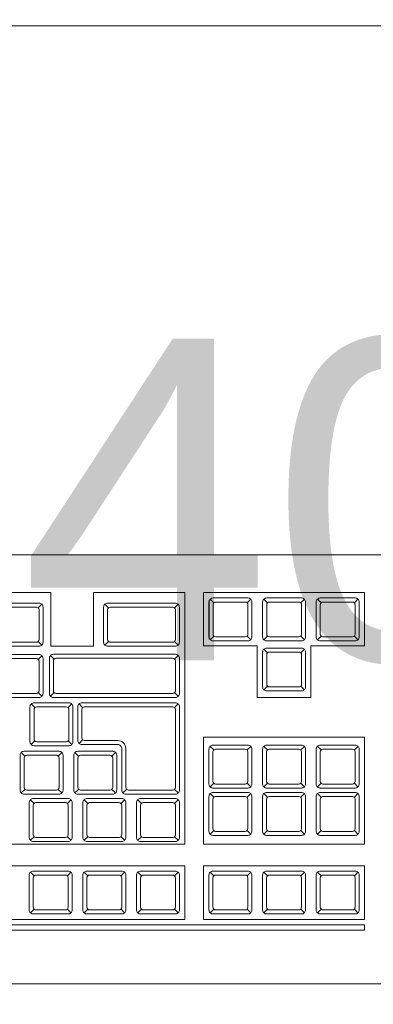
# Model space of a CAD drawing. Header units: millimetres. Extents: x 24385 to 79107, y -56478 to -23676.
# Tile 175 of 256: x 27146 to 27159, y -25907 to -25870. Entities that reach past the tile are written whole.
import ezdxf

# ---------------------------------------------------------------- set-up
doc = ezdxf.new("R2010")
doc.units = ezdxf.units.MM
doc.header["$LTSCALE"] = 2
for name, color, linetype, lineweight in [('0_OPIS', 7, 'Continuous', 13), ('3DPLAN_A_TABELKA POMIESZCZEŃ', 7, 'Continuous', 0), ('Opisy', 7, 'Continuous', 13)]:
    doc.layers.add(name, color=color, linetype=linetype, lineweight=lineweight)
doc.layers.add('3DPLAN_A_KRESKOWANIE 1', color=253, linetype='Continuous')
doc.layers.add('3DPLAN_A_OPIS', color=8, linetype='Continuous')
doc.layers.add('FURNITURE ZD 1 500', color=7, linetype='Continuous', lineweight=13, true_color=0x9fa8a5)
doc.styles.add('ARIAL', font='arial.ttf')

# ---------------------------------------------------------------- blocks, each defined once
blk = doc.blocks.new('kondygnacja -1')
at = {"layer": '3DPLAN_A_KRESKOWANIE 1'}
h = blk.add_hatch(dxfattribs=at)
h.set_pattern_fill('ANSI31', color=256, scale=7.5, style=0)
h.set_pattern_definition([(45, (23044.838, -26883.88), (-16.83798, 16.83798), [])])
h.paths.add_polyline_path([(31677.485, -24430.84), (30214.868, -24430.84), (30214.868, -24470.84), (30429.606, -24470.84), (30429.606, -24477.84), (30447.606, -24477.84), (30447.606, -24818.84), (30476.606, -24818.84), (30476.606, -24470.84), (31012.606, -24470.84), (31012.606, -24478.84), (31079.606, -24478.84), (31079.606, -24470.84), (31638.606, -24470.84), (31638.606, -25036.84), (31079.606, -25036.84), (31079.606, -25028.84), (31012.606, -25028.84), (31012.606, -25036.84), (30611.38, -25036.84), (30611.38, -25072.84), (31023.606, -25072.84), (31034.606, -25082.84), (31034.606, -25330.84), (31023.606, -25340.84), (30831.396, -25340.84, -0.038531), (30832.58, -25356.183), (30832.58, -25371.84), (31079.606, -25371.84), (31079.606, -25072.84), (31638.606, -25072.84), (31638.606, -25943.84), (30832.58, -25943.84), (30832.58, -26009.84), (31677.485, -26009.84)])
h.paths.add_polyline_path([(30682.606, -26009.84), (30832.58, -26009.84), (30832.58, -25943.84), (30760.606, -25943.84), (30760.606, -25454.668), (30735.606, -25464.584), (30735.606, -25943.84), (30682.606, -25943.84)])
h.paths.add_polyline_path([(30679.606, -25371.84), (30735.606, -25371.84), (30735.606, -25464.584), (30760.606, -25454.668), (30760.606, -25371.84), (30832.58, -25371.84), (30832.58, -25356.183, 0.038531), (30831.396, -25340.84), (30679.606, -25340.84)])
h.paths.add_polyline_path([(30355.83, -25371.84), (30425.606, -25371.84), (30425.606, -25379.84), (30463.606, -25379.84), (30463.606, -25424.739), (30471.606, -25424.739), (30471.606, -25395.84), (30533.606, -25395.84), (30533.606, -25371.84), (30576.606, -25371.84), (30576.606, -25341.84), (30472.606, -25341.84), (30472.606, -25326.84), (30427.606, -25326.84), (30427.606, -25341.84), (30355.83, -25341.84)])
h.paths.add_polyline_path([(30456.606, -25936.84), (30425.606, -25936.84), (30425.606, -25945.84), (30380.606, -25945.84), (30380.606, -26009.84), (30512.606, -26009.84), (30512.606, -25943.84), (30466.606, -25943.84), (30466.606, -25712.84), (30456.606, -25712.84)])
h.paths.add_polyline_path([(28888.606, -25941.84), (28888.606, -26009.84), (29013.606, -26009.84), (29013.606, -25941.84)])
h.paths.add_polyline_path([(28591.166, -26009.84), (28591.166, -25944.84), (28547.606, -25944.84), (28547.606, -26009.84)])
h.paths.add_polyline_path([(28624.606, -25870.534), (28654.797, -25870.534), (28654.797, -25924.534), (28624.606, -25924.534), (28624.606, -25944.84), (28591.166, -25944.84), (28591.166, -26009.84), (28713.606, -26009.84), (28713.606, -25941.84), (28672.606, -25941.84), (28672.606, -25932.84), (28657.606, -25932.84), (28657.606, -25716.84), (28624.606, -25716.84)])
h.paths.add_polyline_path([(28372.606, -25944.84), (28328.606, -25944.84), (28328.606, -25907.84), (28282.606, -25907.84), (28282.606, -25944.84), (28248.606, -25944.84), (28248.606, -26009.84), (28372.606, -26009.84)])
h.paths.add_polyline_path([(28092.606, -25563.84), (28054.606, -25563.84), (28054.606, -25383.84), (28067.602, -25383.84), (28067.606, -25375.84), (28340.606, -25375.84), (28340.606, -25341.84), (28070.606, -25341.84), (28070.606, -25332.84), (28030.606, -25332.84), (28030.606, -25395.598), (28048.707, -25395.598), (28048.707, -25449.598), (28030.606, -25449.598), (28030.606, -26009.84), (28073.606, -26009.84), (28073.606, -25944.84), (28054.606, -25944.84), (28054.606, -25668.84), (28092.606, -25668.84)])
h.paths.add_polyline_path([(27949.606, -25495.746), (27949.606, -25507.746), (27983.295, -25507.746), (27983.295, -25521.746), (27949.606, -25521.746), (27949.606, -25531.84), (27999.606, -25531.84), (27999.606, -25934.84), (27982.606, -25934.84), (27982.606, -25942.84), (27947.606, -25942.84), (27947.606, -26009.84), (28026.624, -26009.84), (28026.624, -25449.598), (27999.606, -25449.598), (27999.606, -25463.84), (27949.606, -25463.84), (27949.606, -25481.746), (27983.295, -25481.746), (27983.295, -25495.746)])
h.paths.add_polyline_path([(27982.606, -25361.84), (27952.606, -25361.84), (27952.606, -25332.84), (28026.624, -25332.84), (28026.624, -25395.598), (27999.606, -25395.598), (27999.606, -25377.84), (27982.606, -25377.84)])
h.paths.add_polyline_path([(26818.606, -25892.84), (26781.485, -25892.84), (26781.485, -26009.84), (26894.541, -26009.84), (26894.541, -25942.84), (26830.606, -25942.84), (26830.606, -25930.84), (26818.606, -25930.84)])
h.paths.add_polyline_path([(26894.541, -26009.84), (27115.936, -26009.84), (27115.936, -25942.84), (26894.541, -25942.84)])
h.paths.add_polyline_path([(27115.936, -25942.84), (27115.936, -26009.84), (27466.606, -26009.84), (27466.606, -25942.84), (27427.606, -25942.84), (27427.606, -25933.84), (27384.606, -25933.84), (27384.606, -25942.84)])
h.paths.add_polyline_path([(27641.606, -25942.84), (27641.606, -26009.84), (27802.606, -26009.84), (27802.606, -25942.84)])
h.paths.add_polyline_path([(30621.105, -25040.467), (30688.374, -25040.467), (30688.374, -25072.867), (30621.105, -25072.867)], flags=24)
at = {"layer": 'FURNITURE ZD 1 500', "lineweight": 0}
for p, q in [((27127.415, -25891.16), (27146.715, -25891.16)), ((27146.715, -25893.16), (27146.715, -25891.16)), ((27148.315, -25893.16), (27148.315, -25891.16)), ((27148.315, -25891.16), (27151.715, -25891.16)), ((27151.715, -25900.548), (27151.715, -25891.16)), ((27146.251, -25891.73), (27146.386, -25891.595)), ((27148.867, -25891.73), (27148.732, -25891.595)), ((27151.333, -25891.73), (27151.469, -25891.595)), ((27152.615, -25892.817), (27152.615, -25891.508)), ((27152.797, -25891.539), (27152.661, -25891.404)), ((27154.038, -25891.539), (27154.174, -25891.404)), ((27154.615, -25892.817), (27154.615, -25891.508)), ((27154.797, -25891.539), (27154.661, -25891.404)), ((27156.038, -25891.539), (27156.174, -25891.404)), ((27156.613, -25892.817), (27156.613, -25891.508)), ((27156.794, -25891.539), (27156.659, -25891.404)), ((27158.036, -25891.539), (27158.171, -25891.404)), ((27146.251, -25892.981), (27146.386, -25893.116)), ((27148.867, -25892.981), (27148.732, -25893.116)), ((27151.333, -25892.981), (27151.469, -25893.116)), ((27152.797, -25892.781), (27152.661, -25892.916)), ((27154.038, -25892.781), (27154.174, -25892.916)), ((27154.797, -25892.781), (27154.661, -25892.916)), ((27156.038, -25892.781), (27156.174, -25892.916)), ((27156.794, -25892.781), (27156.659, -25892.916)), ((27158.036, -25892.781), (27158.171, -25892.916)), ((27146.715, -25893.16), (27148.315, -25893.16)), ((27154.615, -25894.684), (27154.615, -25893.375)), ((27154.797, -25893.406), (27154.661, -25893.271)), ((27156.038, -25893.406), (27156.174, -25893.271)), ((27156.415, -25895.069), (27156.415, -25893.148)), ((27146.251, -25893.65), (27146.386, -25893.515)), ((27146.844, -25893.639), (27146.708, -25893.504)), ((27151.336, -25893.639), (27151.471, -25893.504)), ((27146.251, -25894.891), (27146.386, -25895.027)), ((27146.844, -25894.89), (27146.708, -25895.025)), ((27151.336, -25894.89), (27151.471, -25895.025)), ((27154.797, -25894.647), (27154.661, -25894.783)), ((27156.038, -25894.647), (27156.174, -25894.783)), ((27145.94, -25896.728), (27145.94, -25895.419)), ((27146.122, -25895.45), (27145.986, -25895.314)), ((27147.363, -25895.45), (27147.499, -25895.314)), ((27147.77, -25895.314), (27147.905, -25895.45)), ((27151.471, -25895.314), (27151.336, -25895.45)), ((27146.122, -25896.691), (27145.986, -25896.827)), ((27147.363, -25896.691), (27147.499, -25896.827)), ((27147.77, -25896.783), (27147.905, -25896.647)), ((27145.755, -25897.257), (27145.62, -25897.122)), ((27146.997, -25897.257), (27147.132, -25897.122)), ((27147.755, -25897.257), (27147.62, -25897.122)), ((27148.997, -25897.257), (27149.132, -25897.122)), ((27152.794, -25897.029), (27152.659, -25896.894)), ((27154.036, -25897.029), (27154.171, -25896.894)), ((27154.794, -25897.029), (27154.659, -25896.894)), ((27156.036, -25897.029), (27156.171, -25896.894)), ((27156.794, -25897.029), (27156.659, -25896.894)), ((27158.036, -25897.029), (27158.171, -25896.894)), ((27145.755, -25898.499), (27145.62, -25898.634)), ((27146.997, -25898.499), (27147.132, -25898.634)), ((27147.755, -25898.499), (27147.62, -25898.634)), ((27148.997, -25898.499), (27149.132, -25898.634)), ((27149.409, -25898.634), (27149.544, -25898.499)), ((27151.471, -25898.634), (27151.336, -25898.499)), ((27152.794, -25898.271), (27152.659, -25898.406)), ((27154.036, -25898.271), (27154.171, -25898.406)), ((27154.794, -25898.271), (27154.659, -25898.406)), ((27156.036, -25898.271), (27156.171, -25898.406)), ((27156.794, -25898.271), (27156.659, -25898.406)), ((27158.036, -25898.271), (27158.171, -25898.406)), ((27146.094, -25899.022), (27145.959, -25898.887)), ((27147.336, -25899.022), (27147.471, -25898.887)), ((27148.094, -25899.022), (27147.959, -25898.887)), ((27149.336, -25899.022), (27149.471, -25898.887)), ((27150.094, -25899.022), (27149.959, -25898.887)), ((27151.336, -25899.022), (27151.471, -25898.887)), ((27152.794, -25898.794), (27152.659, -25898.659)), ((27154.036, -25898.794), (27154.171, -25898.659)), ((27154.794, -25898.794), (27154.659, -25898.659)), ((27156.036, -25898.794), (27156.171, -25898.659)), ((27156.794, -25898.794), (27156.659, -25898.659)), ((27158.036, -25898.794), (27158.171, -25898.659)), ((27152.794, -25900.036), (27152.659, -25900.171)), ((27154.036, -25900.036), (27154.171, -25900.171)), ((27154.794, -25900.036), (27154.659, -25900.171)), ((27156.036, -25900.036), (27156.171, -25900.171)), ((27156.794, -25900.036), (27156.659, -25900.171)), ((27158.036, -25900.036), (27158.171, -25900.171)), ((27146.094, -25900.264), (27145.959, -25900.399)), ((27147.336, -25900.264), (27147.471, -25900.399)), ((27148.094, -25900.264), (27147.959, -25900.399)), ((27149.336, -25900.264), (27149.471, -25900.399)), ((27150.094, -25900.264), (27149.959, -25900.399)), ((27151.336, -25900.264), (27151.471, -25900.399)), ((27151.715, -25900.548), (27122.815, -25900.548)), ((27146.094, -25901.727), (27145.959, -25901.592)), ((27147.336, -25901.727), (27147.471, -25901.592)), ((27148.094, -25901.727), (27147.959, -25901.592)), ((27149.336, -25901.727), (27149.471, -25901.592)), ((27150.094, -25901.727), (27149.959, -25901.592)), ((27151.336, -25901.727), (27151.471, -25901.592)), ((27152.794, -25901.727), (27152.659, -25901.592)), ((27154.036, -25901.727), (27154.171, -25901.592)), ((27154.794, -25901.727), (27154.659, -25901.592)), ((27156.036, -25901.727), (27156.171, -25901.592)), ((27156.794, -25901.727), (27156.659, -25901.592)), ((27158.036, -25901.727), (27158.171, -25901.592)), ((27146.094, -25902.969), (27145.959, -25903.104)), ((27147.336, -25902.969), (27147.471, -25903.104)), ((27148.094, -25902.969), (27147.959, -25903.104)), ((27149.336, -25902.969), (27149.471, -25903.104)), ((27150.094, -25902.969), (27149.959, -25903.104)), ((27151.336, -25902.969), (27151.471, -25903.104)), ((27152.794, -25902.969), (27152.659, -25903.104)), ((27154.036, -25902.969), (27154.171, -25903.104)), ((27154.794, -25902.969), (27154.659, -25903.104)), ((27156.036, -25902.969), (27156.171, -25903.104)), ((27156.794, -25902.969), (27156.659, -25903.104)), ((27158.036, -25902.969), (27158.171, -25903.104))]:
    blk.add_line(p, q, dxfattribs=at)
for points in [[(27045.891, -25940.015), (27186.371, -25940.015), (27186.371, -25870.015), (27045.891, -25870.015)], [(27158.415, -25900.548), (27152.415, -25900.548), (27152.415, -25896.548), (27158.415, -25896.548)], [(27151.715, -25903.348), (27143.715, -25903.348), (27143.715, -25901.348), (27151.715, -25901.348)], [(27158.415, -25903.348), (27152.415, -25903.348), (27152.415, -25901.348), (27158.415, -25901.348)], [(27122.815, -25903.548), (27158.415, -25903.548), (27158.415, -25903.748), (27122.815, -25903.748)]]:
    blk.add_lwpolyline(points, close=True, dxfattribs=at)
for points in [[(27121.815, -25905.548), (27121.815, -25889.948, -0.414214), (27122.015, -25889.748), (27167.615, -25889.748, -0.414214), (27167.815, -25889.948), (27167.815, -25905.548, -0.414214), (27167.615, -25905.748), (27122.015, -25905.748, -0.414214)], [(27143.755, -25893.16), (27146.28, -25893.16, 0.414214), (27146.43, -25893.01), (27146.43, -25891.701, 0.414214), (27146.28, -25891.551), (27143.755, -25891.551, 0.414214), (27143.605, -25891.701), (27143.605, -25893.01, 0.414214)], [(27148.838, -25893.16), (27151.363, -25893.16, 0.414214), (27151.513, -25893.01), (27151.513, -25891.701, 0.414214), (27151.363, -25891.551), (27148.838, -25891.551, 0.414214), (27148.688, -25891.701), (27148.688, -25893.01, 0.414214)], [(27154.217, -25892.81, -0.414214), (27154.067, -25892.96), (27152.767, -25892.96, -0.414214), (27152.617, -25892.81), (27152.617, -25891.51, -0.414214), (27152.767, -25891.36), (27154.067, -25891.36, -0.414214), (27154.217, -25891.51)], [(27153.967, -25892.81), (27152.867, -25892.81, -0.414214), (27152.767, -25892.71), (27152.767, -25891.61, -0.414214), (27152.867, -25891.51), (27153.967, -25891.51, -0.414214), (27154.067, -25891.61), (27154.067, -25892.71, -0.414214)], [(27156.217, -25892.81, -0.414214), (27156.067, -25892.96), (27154.767, -25892.96, -0.414214), (27154.617, -25892.81), (27154.617, -25891.51, -0.414214), (27154.767, -25891.36), (27156.067, -25891.36, -0.414214), (27156.217, -25891.51)], [(27155.967, -25892.81), (27154.867, -25892.81, -0.414214), (27154.767, -25892.71), (27154.767, -25891.61, -0.414214), (27154.867, -25891.51), (27155.967, -25891.51, -0.414214), (27156.067, -25891.61), (27156.067, -25892.71, -0.414214)], [(27158.215, -25892.81, -0.414214), (27158.065, -25892.96), (27156.765, -25892.96, -0.414214), (27156.615, -25892.81), (27156.615, -25891.51, -0.414214), (27156.765, -25891.36), (27158.065, -25891.36, -0.414214), (27158.215, -25891.51)], [(27157.965, -25892.81), (27156.865, -25892.81, -0.414214), (27156.765, -25892.71), (27156.765, -25891.61, -0.414214), (27156.865, -25891.51), (27157.965, -25891.51, -0.414214), (27158.065, -25891.61), (27158.065, -25892.71, -0.414214)], [(27146.28, -25892.91), (27146.28, -25891.801, 0.414214), (27146.18, -25891.701), (27143.855, -25891.701, 0.414214), (27143.755, -25891.801), (27143.755, -25892.91, 0.414214), (27143.855, -25893.01), (27146.18, -25893.01, 0.414214)], [(27151.363, -25892.91), (27151.363, -25891.801, 0.414214), (27151.263, -25891.701), (27148.938, -25891.701, 0.414214), (27148.838, -25891.801), (27148.838, -25892.91, 0.414214), (27148.938, -25893.01), (27151.263, -25893.01, 0.414214)], [(27156.217, -25894.677, -0.414214), (27156.067, -25894.827), (27154.767, -25894.827, -0.414214), (27154.617, -25894.677), (27154.617, -25893.377, -0.414214), (27154.767, -25893.227), (27156.067, -25893.227, -0.414214), (27156.217, -25893.377)], [(27155.967, -25894.677), (27154.867, -25894.677, -0.414214), (27154.767, -25894.577), (27154.767, -25893.477, -0.414214), (27154.867, -25893.377), (27155.967, -25893.377, -0.414214), (27156.067, -25893.477), (27156.067, -25894.577, -0.414214)], [(27146.43, -25894.921, -0.414214), (27146.28, -25895.071), (27144.98, -25895.071, -0.414214), (27144.83, -25894.921), (27144.83, -25893.621, -0.414214), (27144.98, -25893.471), (27146.28, -25893.471, -0.414214), (27146.43, -25893.621)], [(27146.18, -25894.921), (27145.08, -25894.921, -0.414214), (27144.98, -25894.821), (27144.98, -25893.721, -0.414214), (27145.08, -25893.621), (27146.18, -25893.621, -0.414214), (27146.28, -25893.721), (27146.28, -25894.821, -0.414214)], [(27146.664, -25894.919, 0.414214), (27146.814, -25895.069), (27151.365, -25895.069, 0.414214), (27151.515, -25894.919), (27151.515, -25893.61, 0.414214), (27151.365, -25893.46), (27146.814, -25893.46, 0.414214), (27146.664, -25893.61)], [(27146.814, -25894.819), (27146.814, -25893.71, -0.414214), (27146.914, -25893.61), (27151.265, -25893.61, -0.414214), (27151.365, -25893.71), (27151.365, -25894.819, -0.414214), (27151.265, -25894.919), (27146.914, -25894.919, -0.414214)], [(27147.543, -25896.721, -0.414214), (27147.393, -25896.871), (27146.093, -25896.871, -0.414214), (27145.943, -25896.721), (27145.943, -25895.421, -0.414214), (27146.093, -25895.271), (27147.393, -25895.271, -0.414214), (27147.543, -25895.421)], [(27147.876, -25895.271), (27151.365, -25895.271, -0.414214), (27151.515, -25895.421), (27151.515, -25898.528, -0.414214), (27151.365, -25898.678), (27149.515, -25898.678, -0.414214), (27149.365, -25898.528), (27149.365, -25896.977, 0.414214), (27149.215, -25896.827), (27147.876, -25896.827, -0.414214), (27147.726, -25896.677), (27147.726, -25895.421, -0.414214)], [(27147.293, -25896.721), (27146.193, -25896.721, -0.414214), (27146.093, -25896.621), (27146.093, -25895.521, -0.414214), (27146.193, -25895.421), (27147.293, -25895.421, -0.414214), (27147.393, -25895.521), (27147.393, -25896.621, -0.414214)], [(27147.976, -25895.421), (27151.265, -25895.421, -0.414214), (27151.365, -25895.521), (27151.365, -25898.428, -0.414214), (27151.265, -25898.528), (27149.615, -25898.528, -0.414214), (27149.515, -25898.428), (27149.515, -25896.977, 0.414214), (27149.215, -25896.677), (27147.976, -25896.677, -0.414214), (27147.876, -25896.577), (27147.876, -25895.521, -0.414214)], [(27147.176, -25898.528, -0.414214), (27147.026, -25898.678), (27145.726, -25898.678, -0.414214), (27145.576, -25898.528), (27145.576, -25897.228, -0.414214), (27145.726, -25897.078), (27147.026, -25897.078, -0.414214), (27147.176, -25897.228)], [(27149.176, -25898.528, -0.414214), (27149.026, -25898.678), (27147.726, -25898.678, -0.414214), (27147.576, -25898.528), (27147.576, -25897.228, -0.414214), (27147.726, -25897.078), (27149.026, -25897.078, -0.414214), (27149.176, -25897.228)], [(27154.215, -25898.3, -0.414214), (27154.065, -25898.45), (27152.765, -25898.45, -0.414214), (27152.615, -25898.3), (27152.615, -25897, -0.414214), (27152.765, -25896.85), (27154.065, -25896.85, -0.414214), (27154.215, -25897)], [(27153.965, -25898.3), (27152.865, -25898.3, -0.414214), (27152.765, -25898.2), (27152.765, -25897.1, -0.414214), (27152.865, -25897), (27153.965, -25897, -0.414214), (27154.065, -25897.1), (27154.065, -25898.2, -0.414214)], [(27156.215, -25898.3, -0.414214), (27156.065, -25898.45), (27154.765, -25898.45, -0.414214), (27154.615, -25898.3), (27154.615, -25897, -0.414214), (27154.765, -25896.85), (27156.065, -25896.85, -0.414214), (27156.215, -25897)], [(27155.965, -25898.3), (27154.865, -25898.3, -0.414214), (27154.765, -25898.2), (27154.765, -25897.1, -0.414214), (27154.865, -25897), (27155.965, -25897, -0.414214), (27156.065, -25897.1), (27156.065, -25898.2, -0.414214)], [(27158.215, -25898.3, -0.414214), (27158.065, -25898.45), (27156.765, -25898.45, -0.414214), (27156.615, -25898.3), (27156.615, -25897, -0.414214), (27156.765, -25896.85), (27158.065, -25896.85, -0.414214), (27158.215, -25897)], [(27157.965, -25898.3), (27156.865, -25898.3, -0.414214), (27156.765, -25898.2), (27156.765, -25897.1, -0.414214), (27156.865, -25897), (27157.965, -25897, -0.414214), (27158.065, -25897.1), (27158.065, -25898.2, -0.414214)], [(27146.926, -25898.528), (27145.826, -25898.528, -0.414214), (27145.726, -25898.428), (27145.726, -25897.328, -0.414214), (27145.826, -25897.228), (27146.926, -25897.228, -0.414214), (27147.026, -25897.328), (27147.026, -25898.428, -0.414214)], [(27148.926, -25898.528), (27147.826, -25898.528, -0.414214), (27147.726, -25898.428), (27147.726, -25897.328, -0.414214), (27147.826, -25897.228), (27148.926, -25897.228, -0.414214), (27149.026, -25897.328), (27149.026, -25898.428, -0.414214)], [(27147.515, -25900.293, -0.414214), (27147.365, -25900.443), (27146.065, -25900.443, -0.414214), (27145.915, -25900.293), (27145.915, -25898.993, -0.414214), (27146.065, -25898.843), (27147.365, -25898.843, -0.414214), (27147.515, -25898.993)], [(27149.515, -25900.293, -0.414214), (27149.365, -25900.443), (27148.065, -25900.443, -0.414214), (27147.915, -25900.293), (27147.915, -25898.993, -0.414214), (27148.065, -25898.843), (27149.365, -25898.843, -0.414214), (27149.515, -25898.993)], [(27151.515, -25900.293, -0.414214), (27151.365, -25900.443), (27150.065, -25900.443, -0.414214), (27149.915, -25900.293), (27149.915, -25898.993, -0.414214), (27150.065, -25898.843), (27151.365, -25898.843, -0.414214), (27151.515, -25898.993)], [(27154.215, -25900.065, -0.414214), (27154.065, -25900.215), (27152.765, -25900.215, -0.414214), (27152.615, -25900.065), (27152.615, -25898.765, -0.414214), (27152.765, -25898.615), (27154.065, -25898.615, -0.414214), (27154.215, -25898.765)], [(27153.965, -25900.065), (27152.865, -25900.065, -0.414214), (27152.765, -25899.965), (27152.765, -25898.865, -0.414214), (27152.865, -25898.765), (27153.965, -25898.765, -0.414214), (27154.065, -25898.865), (27154.065, -25899.965, -0.414214)], [(27156.215, -25900.065, -0.414214), (27156.065, -25900.215), (27154.765, -25900.215, -0.414214), (27154.615, -25900.065), (27154.615, -25898.765, -0.414214), (27154.765, -25898.615), (27156.065, -25898.615, -0.414214), (27156.215, -25898.765)], [(27155.965, -25900.065), (27154.865, -25900.065, -0.414214), (27154.765, -25899.965), (27154.765, -25898.865, -0.414214), (27154.865, -25898.765), (27155.965, -25898.765, -0.414214), (27156.065, -25898.865), (27156.065, -25899.965, -0.414214)], [(27158.215, -25900.065, -0.414214), (27158.065, -25900.215), (27156.765, -25900.215, -0.414214), (27156.615, -25900.065), (27156.615, -25898.765, -0.414214), (27156.765, -25898.615), (27158.065, -25898.615, -0.414214), (27158.215, -25898.765)], [(27157.965, -25900.065), (27156.865, -25900.065, -0.414214), (27156.765, -25899.965), (27156.765, -25898.865, -0.414214), (27156.865, -25898.765), (27157.965, -25898.765, -0.414214), (27158.065, -25898.865), (27158.065, -25899.965, -0.414214)], [(27147.265, -25900.293), (27146.165, -25900.293, -0.414214), (27146.065, -25900.193), (27146.065, -25899.093, -0.414214), (27146.165, -25898.993), (27147.265, -25898.993, -0.414214), (27147.365, -25899.093), (27147.365, -25900.193, -0.414214)], [(27149.265, -25900.293), (27148.165, -25900.293, -0.414214), (27148.065, -25900.193), (27148.065, -25899.093, -0.414214), (27148.165, -25898.993), (27149.265, -25898.993, -0.414214), (27149.365, -25899.093), (27149.365, -25900.193, -0.414214)], [(27151.265, -25900.293), (27150.165, -25900.293, -0.414214), (27150.065, -25900.193), (27150.065, -25899.093, -0.414214), (27150.165, -25898.993), (27151.265, -25898.993, -0.414214), (27151.365, -25899.093), (27151.365, -25900.193, -0.414214)], [(27147.515, -25902.998, -0.414214), (27147.365, -25903.148), (27146.065, -25903.148, -0.414214), (27145.915, -25902.998), (27145.915, -25901.698, -0.414214), (27146.065, -25901.548), (27147.365, -25901.548, -0.414214), (27147.515, -25901.698)], [(27147.265, -25902.998), (27146.165, -25902.998, -0.414214), (27146.065, -25902.898), (27146.065, -25901.798, -0.414214), (27146.165, -25901.698), (27147.265, -25901.698, -0.414214), (27147.365, -25901.798), (27147.365, -25902.898, -0.414214)], [(27149.515, -25902.998, -0.414214), (27149.365, -25903.148), (27148.065, -25903.148, -0.414214), (27147.915, -25902.998), (27147.915, -25901.698, -0.414214), (27148.065, -25901.548), (27149.365, -25901.548, -0.414214), (27149.515, -25901.698)], [(27149.265, -25902.998), (27148.165, -25902.998, -0.414214), (27148.065, -25902.898), (27148.065, -25901.798, -0.414214), (27148.165, -25901.698), (27149.265, -25901.698, -0.414214), (27149.365, -25901.798), (27149.365, -25902.898, -0.414214)], [(27151.515, -25902.998, -0.414214), (27151.365, -25903.148), (27150.065, -25903.148, -0.414214), (27149.915, -25902.998), (27149.915, -25901.698, -0.414214), (27150.065, -25901.548), (27151.365, -25901.548, -0.414214), (27151.515, -25901.698)], [(27151.265, -25902.998), (27150.165, -25902.998, -0.414214), (27150.065, -25902.898), (27150.065, -25901.798, -0.414214), (27150.165, -25901.698), (27151.265, -25901.698, -0.414214), (27151.365, -25901.798), (27151.365, -25902.898, -0.414214)], [(27154.215, -25902.998, -0.414214), (27154.065, -25903.148), (27152.765, -25903.148, -0.414214), (27152.615, -25902.998), (27152.615, -25901.698, -0.414214), (27152.765, -25901.548), (27154.065, -25901.548, -0.414214), (27154.215, -25901.698)], [(27153.965, -25902.998), (27152.865, -25902.998, -0.414214), (27152.765, -25902.898), (27152.765, -25901.798, -0.414214), (27152.865, -25901.698), (27153.965, -25901.698, -0.414214), (27154.065, -25901.798), (27154.065, -25902.898, -0.414214)], [(27156.215, -25902.998, -0.414214), (27156.065, -25903.148), (27154.765, -25903.148, -0.414214), (27154.615, -25902.998), (27154.615, -25901.698, -0.414214), (27154.765, -25901.548), (27156.065, -25901.548, -0.414214), (27156.215, -25901.698)], [(27155.965, -25902.998), (27154.865, -25902.998, -0.414214), (27154.765, -25902.898), (27154.765, -25901.798, -0.414214), (27154.865, -25901.698), (27155.965, -25901.698, -0.414214), (27156.065, -25901.798), (27156.065, -25902.898, -0.414214)], [(27158.215, -25902.998, -0.414214), (27158.065, -25903.148), (27156.765, -25903.148, -0.414214), (27156.615, -25902.998), (27156.615, -25901.698, -0.414214), (27156.765, -25901.548), (27158.065, -25901.548, -0.414214), (27158.215, -25901.698)], [(27157.965, -25902.998), (27156.865, -25902.998, -0.414214), (27156.765, -25902.898), (27156.765, -25901.798, -0.414214), (27156.865, -25901.698), (27157.965, -25901.698, -0.414214), (27158.065, -25901.798), (27158.065, -25902.898, -0.414214)]]:
    blk.add_lwpolyline(points, format="xyb", close=True, dxfattribs=at)
blk.add_lwpolyline([(27156.415, -25893.148), (27158.415, -25893.148), (27158.415, -25891.16), (27152.415, -25891.16), (27152.415, -25893.148), (27154.415, -25893.148), (27154.415, -25895.069), (27156.415, -25895.069)], dxfattribs=at)
at = {"layer": '3DPLAN_A_OPIS', "color": 1, "lineweight": 30, "style": 'ARIAL'}
for tag, p in [('PRZESUNIĘCIE_WEJŚCIA', (27655.165, -24535.333)), ('WYŁĄCZONE', (27007.179, -24723.982)), ('Z_OPRACOWANIA', (26996.84, -24746.417)), ('WYŁĄCZONE', (30803.053, -24760.867)), ('Z_OPRACOWANIA', (30792.713, -24783.301)), ('WYŁĄCZONE', (28894.898, -24826.593)), ('Z_OPRACOWANIA', (28884.559, -24849.027)), ('POWIĘKSZENIE_WEJŚCIA', (28313.679, -25144.412)), ('POWIĘKSZENIE_WEJŚCIA', (29600.622, -25191.363)), ('POWIĘKSZENIE_WEJŚCIA', (28011.449, -25235.417)), ('WYŁĄCZONE', (29754.423, -25678.169)), ('Z_OPRACOWANIA', (29744.084, -25700.603)), ('WYJŚCIE_EWAKUACYJNE', (27763.791, -26106.068))]:
    blk.add_attdef(tag, p, '', height=12, dxfattribs=at)
at = {"layer": '3DPLAN_A_OPIS', "color": 0, "lineweight": 30, "style": 'ARIAL'}
for tag, p in [('UGUL_1', (29350.296, -24586.012)), ('UGUL_2', (29622.921, -24586.012)), ('UGUL_3', (29833.15, -24586.012))]:
    blk.add_attdef(tag, p, '', height=12, dxfattribs=at)
at = {"layer": '3DPLAN_A_TABELKA POMIESZCZEŃ', "ltscale": 0.5, "style": 'ARIAL'}
for tag, p in [('KURTYNA', (27861.913, -26064.849)), ('POWIETRZNA', (27861.913, -26084.562))]:
    blk.add_attdef(tag, p, '', height=12, dxfattribs=at)
at = {"layer": 'Opisy', "ltscale": 0.5, "insert": (27057.083, -25881.688), "char_height": 12, "width": 684.99924, "attachment_point": 1, "style": 'ARIAL'}
blk.add_mtext('Biurko 60x140cm', dxfattribs=at)

msp = doc.modelspace()

# ---------------------------------------------------------------- block references
at = {"layer": '0_OPIS'}
msp.add_blockref('kondygnacja -1', (0, 0), dxfattribs=at)

doc.saveas('drawing.dxf')
